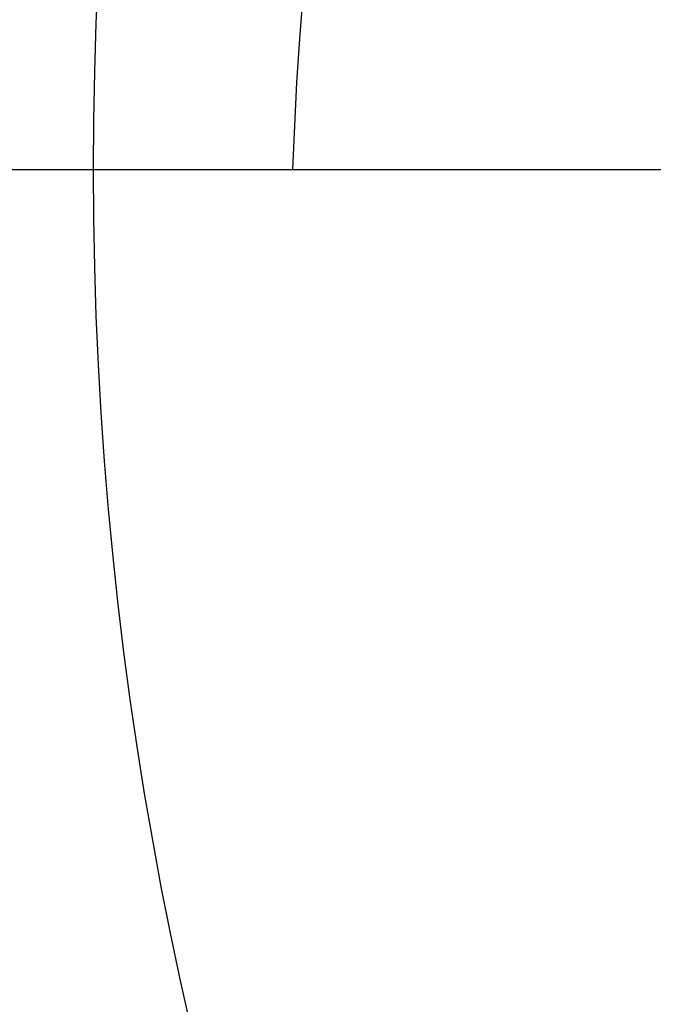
# Model space of a CAD drawing. Header units: inches. Extents: x 246 to 840, y 182 to 667.
# Tile 25 of 133: x 557.06 to 558.15, y 379.35 to 381.04. Entities that reach past the tile are written whole.
import ezdxf
from ezdxf.lldxf.tags import DXFTag

# ---------------------------------------------------------------- set-up
doc = ezdxf.new("R2010")
doc.units = ezdxf.units.IN
doc.header["$MEASUREMENT"] = 0
doc.layers.add('1', color=7, linetype='Continuous', true_color=0xffffff)
tags = doc.linetypes.add('CENTER', pattern=[2, 1.25, -0.25, 0.25, -0.25]).pattern_tags.tags
tags[10:11] = [DXFTag(74, 4), DXFTag(75, 0), DXFTag(340, '0'), DXFTag(46, 0.0), DXFTag(50, 0.0), DXFTag(44, 0.0), DXFTag(45, 0.0)]
tags[8:9] = [DXFTag(74, 4), DXFTag(75, 0), DXFTag(340, '0'), DXFTag(46, 0.0), DXFTag(50, 0.0), DXFTag(44, 0.0), DXFTag(45, 0.0)]
tags[6:7] = [DXFTag(74, 4), DXFTag(75, 0), DXFTag(340, '0'), DXFTag(46, 0.0), DXFTag(50, 0.0), DXFTag(44, 0.0), DXFTag(45, 0.0)]
tags[4:5] = [DXFTag(74, 4), DXFTag(75, 0), DXFTag(340, '0'), DXFTag(46, 0.0), DXFTag(50, 0.0), DXFTag(44, 0.0), DXFTag(45, 0.0)]

msp = doc.modelspace()

# ---------------------------------------------------------------- linework, layer by layer
at = {"layer": '1', "color": 23, "linetype": 'CENTER', "ltscale": 3.671429}
msp.add_line((550.8375, 380.7803), (576.5375, 380.7803), dxfattribs=at)
at = {"layer": '1', "color": 27}
msp.add_line((557.5296, 380.7803), (558.1875, 380.7803), dxfattribs=at)
at = {"layer": '1', "color": 27, "extrusion": (0, 0, -1)}
msp.add_circle((-563.6875, 380.7803), 6.5, dxfattribs=at)
at = {"layer": '1', "color": 27}
msp.add_open_spline([(569.1512, 380.1496), (569.395, 381.7284), (568.9086, 383.3751), (566.8846, 385.7877), (565.3476, 386.5443), (562.1632, 386.6925), (560.5713, 386.084), (558.2813, 383.9247), (557.5819, 382.3757), (557.5296, 380.7803)], degree=3, knots=[0, 0, 0, 0, 0.25, 0.25, 0.5, 0.5, 0.75, 0.75, 1, 1, 1, 1], dxfattribs=at)

doc.saveas('drawing.dxf')
